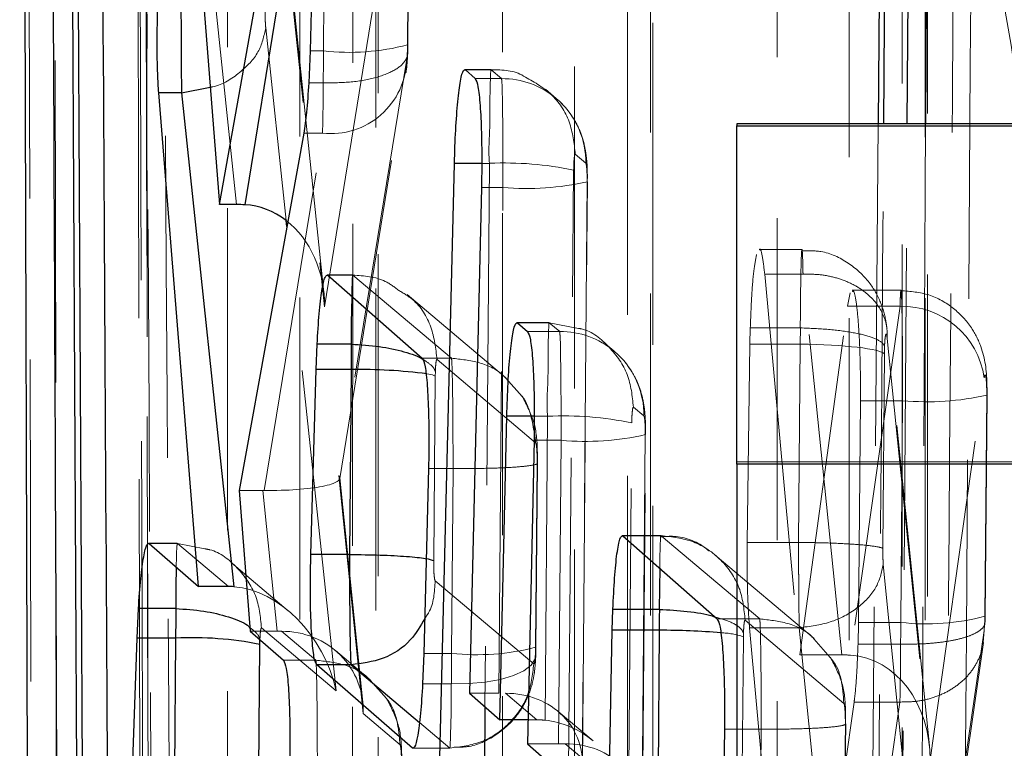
# Model space of a CAD drawing. Header units: millimetres. Extents: x 32 to 376, y 21 to 272.
# Tile 17 of 29: x 330.94 to 334.82, y 226.29 to 229.17. Entities that reach past the tile are written whole.
import ezdxf

# ---------------------------------------------------------------- set-up
doc = ezdxf.new("R2010")
doc.units = ezdxf.units.MM
doc.linetypes.add('HIDDEN', pattern=[1.905, 1.27, -0.635])

msp = doc.modelspace()

# ---------------------------------------------------------------- linework, layer by layer
at = {"color": 7, "linetype": 'Continuous', "lineweight": 25}
for p, q in [((330.9352, 235.7371), (330.978, 221.928)), ((331.1171, 234.6145), (331.1758, 222.9533)), ((331.2002, 222.9533), (331.14, 234.6145)), ((331.5717, 230.3593), (331.7239, 228.4374)), ((331.7239, 228.4374), (332.0633, 230.3461)), ((334.4367, 228.7552), (334.4472, 230.3188)), ((332.1068, 229.9615), (332.081, 229.0432)), ((334.3305, 229.7525), (334.3222, 228.7552)), ((332.081, 229.0432), (332.0756, 228.9175)), ((332.6934, 228.9689), (332.7326, 228.934)), ((331.6413, 226.9311), (331.4838, 228.8786)), ((331.5738, 228.8786), (331.4838, 228.8786)), ((331.5738, 228.8786), (331.7807, 226.9303)), ((331.5739, 228.8786), (331.5738, 228.8786)), ((336.4317, 228.7552), (333.765, 228.7552)), ((333.765, 228.7552), (333.765, 228.7473)), ((332.0559, 228.7189), (331.8005, 227.3098)), ((333.765, 228.7473), (336.4317, 228.7473)), ((333.765, 227.4134), (333.765, 228.7473)), ((332.5798, 225.7356), (332.6503, 228.6)), ((332.757, 228.5052), (332.7099, 226.5097)), ((331.7906, 228.4374), (331.7239, 228.4374)), ((332.1505, 228.1593), (332.5237, 227.8311)), ((332.8997, 227.9716), (332.9391, 227.9366)), ((332.1047, 227.7865), (332.1087, 227.8867)), ((332.243, 227.8867), (332.1087, 227.8867)), ((332.243, 227.8867), (332.243, 227.8867)), ((332.084, 227.0575), (332.1047, 227.7865)), ((332.2426, 227.7865), (332.1047, 227.7865)), ((332.2426, 227.7865), (332.2365, 227.0575)), ((332.8297, 226.4052), (332.857, 227.6026)), ((332.9643, 227.5078), (332.9381, 226.3106)), ((332.5481, 227.3963), (332.5297, 226.6674)), ((336.4317, 227.4134), (333.765, 227.4134)), ((333.765, 227.4134), (333.765, 224.88)), ((331.8005, 227.3098), (331.8446, 226.7544)), ((333.3151, 227.1313), (333.6872, 226.8031)), ((331.4463, 227.1006), (331.6413, 226.9311)), ((332.2365, 227.0575), (332.084, 227.0575)), ((331.7585, 226.9311), (331.6413, 226.9311)), ((331.3982, 226.7278), (331.4036, 226.8441)), ((331.5509, 226.8441), (331.4036, 226.8441)), ((331.5509, 226.8441), (331.5509, 226.8441)), ((333.2732, 226.7585), (333.2755, 226.8408)), ((333.4587, 226.8408), (333.2755, 226.8408)), ((333.4587, 226.8408), (333.4587, 226.8408)), ((331.8446, 226.7544), (331.9761, 226.6401)), ((333.2591, 226.0295), (333.2732, 226.7585)), ((333.4585, 226.7585), (333.2732, 226.7585)), ((333.4585, 226.7585), (333.4523, 226.0295)), ((331.3722, 225.9504), (331.3982, 226.7278)), ((331.5505, 226.7278), (331.3982, 226.7278)), ((331.5505, 226.7278), (331.5439, 225.9504)), ((331.8759, 225.926), (331.8825, 226.7026)), ((331.8825, 226.7026), (331.8829, 226.7223)), ((332.5297, 226.6674), (332.525, 226.5474)), ((332.4846, 226.2939), (332.1072, 226.6222)), ((332.2423, 226.6222), (332.1072, 226.6222)), ((332.2424, 226.6222), (332.2423, 226.6222)), ((332.7099, 226.5097), (332.8297, 226.4052)), ((332.9401, 226.4052), (332.8297, 226.4052)), ((333.7156, 226.3685), (333.7047, 225.6396)), ((332.9381, 226.3106), (333.1531, 226.1229))]:
    msp.add_line(p, q, dxfattribs=at)
at = {"color": 7, "linetype": 'HIDDEN', "lineweight": 18}
for p, q in [((331.7906, 228.4374), (331.5894, 230.3593)), ((332.1354, 228.0894), (331.9209, 230.1382)), ((331.9215, 230.1029), (332.138, 228.034)), ((332.138, 228.034), (332.4636, 230.0538)), ((332.1334, 229.0432), (332.1412, 229.9614)), ((332.4732, 229.9838), (332.4655, 229.0671)), ((332.4668, 229.0649), (332.4745, 229.9819)), ((331.9866, 228.3745), (331.9059, 229.1342)), ((332.4655, 229.0671), (332.465, 229.0462)), ((332.1334, 229.0432), (332.081, 229.0432)), ((332.465, 229.0462), (332.462, 229.0104)), ((332.462, 229.0104), (332.1939, 227.3683)), ((332.1978, 227.3575), (332.459, 228.9572)), ((332.7947, 228.9701), (332.6908, 228.9701)), ((332.7951, 228.9689), (332.6934, 228.9689)), ((332.8364, 228.934), (332.7951, 228.969)), ((332.7951, 228.969), (332.7951, 228.9689)), ((332.1329, 228.9175), (332.0756, 228.9175)), ((332.1329, 228.9175), (332.133, 228.9175)), ((332.8364, 228.934), (332.7326, 228.934)), ((333.0517, 228.8562), (333.0094, 228.8919)), ((333.0517, 228.8562), (333.0644, 228.8448)), ((334.3222, 228.7552), (334.2772, 223.3643)), ((334.3993, 223.1862), (334.4367, 228.7552)), ((331.8999, 227.3097), (332.13, 228.7189)), ((332.13, 228.7189), (332.0559, 228.7189)), ((332.7887, 228.6), (332.7581, 228.6)), ((332.7887, 228.6), (332.7706, 226.4567)), ((333.1271, 228.636), (333.1685, 228.601)), ((333.1004, 226.169), (333.1207, 228.5735)), ((333.1738, 228.5296), (333.1542, 226.2016)), ((333.1557, 226.2289), (333.1751, 228.5273)), ((333.1751, 228.5273), (333.1738, 228.5296)), ((332.8418, 228.5052), (332.757, 228.5052)), ((332.825, 226.5097), (332.8418, 228.5052)), ((332.1836, 226.5196), (331.9891, 228.3506)), ((334.0214, 228.2604), (333.8529, 228.2604)), ((332.249, 228.1605), (332.1478, 228.1605)), ((332.2495, 228.1593), (332.1505, 228.1593)), ((332.2496, 228.1593), (332.2495, 228.1593)), ((332.6388, 227.8311), (332.2496, 228.1593)), ((333.8744, 228.1629), (334.0131, 226.6613)), ((334.0256, 228.1629), (333.8744, 228.1629)), ((334.0256, 228.1629), (334.0256, 228.163)), ((334.1784, 226.6613), (334.0256, 228.1629)), ((334.412, 228.0995), (334.2195, 228.0995)), ((332.8537, 227.7536), (332.4635, 228.0826)), ((334.2012, 228.0362), (334.2118, 228.089)), ((334.0131, 226.6613), (334.2012, 228.0362)), ((334.4085, 228.0362), (334.2012, 228.0362)), ((334.4085, 228.0362), (334.2134, 226.6603)), ((333.024, 227.9727), (332.8971, 227.9727)), ((333.0245, 227.9716), (332.8997, 227.9716)), ((333.0245, 227.9716), (333.1401, 227.9492)), ((333.0658, 227.9366), (333.0245, 227.9716)), ((333.0245, 227.9716), (333.0245, 227.9716)), ((333.8162, 227.8871), (333.8175, 227.9509)), ((334.0149, 227.9509), (333.8175, 227.9509)), ((334.0155, 227.9509), (334.0145, 227.8871)), ((334.0149, 227.9509), (334.0155, 227.9509)), ((334.5242, 226.303), (334.3572, 227.9436)), ((333.0658, 227.9366), (332.9391, 227.9366)), ((334.3576, 227.9092), (334.5268, 226.247)), ((333.281, 227.8588), (333.2388, 227.8945)), ((333.8054, 227.105), (333.8162, 227.8871)), ((334.0145, 227.8871), (333.8162, 227.8871)), ((334.0148, 227.8871), (334.0082, 227.105)), ((334.0148, 227.8871), (334.0145, 227.8871)), ((334.3467, 227.8483), (334.3472, 227.878)), ((332.6388, 227.8311), (332.5237, 227.8311)), ((332.5816, 227.8264), (332.9708, 227.4981)), ((332.6388, 227.8311), (332.6388, 227.8311)), ((333.281, 227.8588), (333.2946, 227.8466)), ((334.3403, 227.0812), (334.3467, 227.8483)), ((332.5685, 227.0331), (332.5747, 227.7606)), ((332.5747, 227.7606), (332.575, 227.7785)), ((332.8526, 227.7526), (332.917, 227.6806)), ((334.5268, 226.247), (334.7405, 227.7542)), ((334.7504, 227.6883), (334.743, 226.8137)), ((334.7443, 226.8115), (334.7517, 227.686)), ((334.7504, 227.6883), (334.7517, 227.686)), ((333.3565, 227.6386), (333.3978, 227.6037)), ((334.2521, 227.6638), (334.2441, 226.7891)), ((334.4183, 227.6638), (334.2521, 227.6638)), ((334.4109, 226.7891), (334.4183, 227.6638)), ((333.018, 227.6026), (332.9653, 227.6026)), ((333.018, 227.6026), (333.0079, 226.4036)), ((333.3371, 226.0473), (333.35, 227.5761)), ((333.4032, 227.5322), (333.3903, 226.0025)), ((333.3918, 226.0298), (333.4045, 227.53)), ((333.4045, 227.53), (333.4032, 227.5322)), ((333.0711, 227.5078), (332.9643, 227.5078)), ((333.061, 226.3106), (333.0711, 227.5078)), ((332.6447, 227.3963), (332.5481, 227.3963)), ((332.6386, 226.6674), (332.6447, 227.3963)), ((332.9767, 227.4191), (332.9706, 226.6913)), ((332.9719, 226.6891), (332.978, 227.4171)), ((332.9767, 227.4191), (332.9779, 227.4171)), ((333.765, 227.4224), (336.4317, 227.4224)), ((332.1939, 227.3683), (332.2904, 226.4295)), ((332.289, 226.4737), (332.1979, 227.3602)), ((331.8941, 227.3098), (331.8005, 227.3098)), ((331.9511, 226.7544), (331.8941, 227.3098)), ((333.4649, 227.1326), (333.3125, 227.1326)), ((333.4653, 227.1313), (333.3151, 227.1313)), ((333.4654, 227.1313), (333.4653, 227.1313)), ((333.8547, 226.8032), (333.4654, 227.1313)), ((331.5569, 227.1018), (331.4435, 227.1018)), ((331.5573, 227.1006), (331.4463, 227.1006)), ((331.5574, 227.1006), (331.5573, 227.1006)), ((331.5574, 227.1006), (331.666, 227.0796)), ((331.7585, 226.9311), (331.5574, 227.1006)), ((334.0082, 227.105), (333.8054, 227.105)), ((334.0082, 227.105), (334.0082, 227.105)), ((334.0695, 226.7256), (333.6793, 227.0546)), ((331.995, 226.8352), (331.7713, 227.0239)), ((334.4641, 225.8048), (334.3424, 227.0182)), ((332.9636, 226.6257), (332.5744, 226.954)), ((334.743, 226.8137), (334.7427, 226.7989)), ((333.8547, 226.8031), (333.6872, 226.8031)), ((333.7974, 226.7984), (334.1867, 226.4702)), ((333.8547, 226.8031), (333.8547, 226.8032)), ((334.2441, 226.7891), (334.2426, 226.7042)), ((334.4109, 226.7891), (334.2441, 226.7891)), ((334.7427, 226.7989), (334.7398, 226.7577)), ((331.9511, 226.7544), (331.8446, 226.7544)), ((331.8894, 226.7677), (332.1836, 226.5196)), ((332.1036, 226.6401), (331.9679, 226.7545)), ((333.7905, 226.7327), (333.7907, 226.7472)), ((333.8987, 225.8471), (333.8147, 226.7685)), ((334.0103, 226.7685), (333.8147, 226.7685)), ((334.0105, 226.7685), (334.0103, 226.7685)), ((334.0103, 226.7685), (334.1027, 225.8471)), ((334.7398, 226.7577), (334.5843, 225.6833)), ((334.7367, 226.7107), (334.7398, 226.7577)), ((333.7843, 226.0051), (333.7905, 226.7327)), ((334.0683, 226.7246), (334.1327, 226.6511)), ((334.4107, 226.7042), (334.2426, 226.7042)), ((334.588, 225.6761), (334.7377, 226.7106)), ((332.3185, 226.5625), (332.1806, 226.6788)), ((332.6386, 226.6674), (332.5297, 226.6674)), ((332.9706, 226.6913), (332.9702, 226.6716)), ((334.1784, 226.6613), (334.0131, 226.6613)), ((332.1035, 226.6401), (331.9761, 226.6401)), ((332.1035, 226.6401), (332.1036, 226.6401)), ((332.3819, 226.4893), (332.3173, 226.5615)), ((332.6381, 226.5474), (332.525, 226.5474)), ((332.825, 226.5097), (332.7099, 226.5097)), ((332.9756, 226.4052), (332.8516, 226.5098)), ((334.2271, 226.4754), (334.1097, 225.6407)), ((334.4078, 226.4754), (334.2271, 226.4754)), ((334.287, 225.6407), (334.4078, 226.4754)), ((334.4078, 226.4754), (334.4078, 226.4754)), ((332.2904, 226.4295), (332.4356, 226.3071)), ((333.1975, 226.3217), (333.0596, 226.438)), ((332.512, 226.3947), (332.6316, 226.2939)), ((332.9756, 226.4052), (332.9401, 226.4052)), ((334.1926, 226.3912), (334.1864, 225.6637)), ((334.1877, 225.6615), (334.1939, 226.3892)), ((334.1926, 226.3912), (334.1937, 226.3892)), ((333.8605, 226.3685), (333.7156, 226.3685)), ((333.8544, 225.6396), (333.8606, 226.3685)), ((333.8606, 226.3685), (333.8605, 226.3685)), ((333.061, 226.3106), (332.9381, 226.3106)), ((333.3103, 226.1229), (333.0877, 226.3107)), ((332.6316, 226.2939), (332.4846, 226.2939)), ((332.6316, 226.2939), (332.6316, 226.2939))]:
    msp.add_line(p, q, dxfattribs=at)
at = {"color": 8, "linetype": 'Continuous', "lineweight": 25}
for p, q in [((334.5176, 230.3403), (334.5088, 228.7552)), ((332.1066, 230.1908), (331.8239, 228.4365)), ((331.5739, 228.8786), (331.6873, 228.9)), ((332.7581, 228.6), (332.6503, 228.6)), ((331.9891, 228.3506), (331.9866, 228.3745)), ((332.9653, 227.6026), (332.857, 227.6026)), ((332.2423, 226.6222), (332.512, 226.3947)), ((332.7706, 226.4567), (332.7645, 225.7356))]:
    msp.add_line(p, q, dxfattribs=at)
at = {"color": 7, "linetype": 'HIDDEN', "lineweight": 18, "flags": 128}
for points in [[(330.9582, 235.4462), (330.9605, 234.4393), (330.97, 230.384), (330.9896, 222.4489)], [(331.4182, 222.2742), (331.416, 223.2881), (331.4071, 227.3438), (331.3907, 235.2725)], [(331.4242, 235.2213), (331.4259, 234.2073), (331.4331, 230.1516), (331.4479, 222.2138)], [(331.0861, 222.0202), (331.0845, 223.0183), (331.0783, 227.0737), (331.0669, 235.0267)], [(331.7561, 234.1385), (331.756, 233.1248), (331.7557, 229.0698), (331.7552, 221.5304)], [(332.2484, 221.3758), (332.2485, 222.3896), (332.2488, 226.4446), (332.2493, 233.9839)], [(332.3406, 233.8217), (332.3406, 232.8079), (332.3403, 228.7529), (332.3398, 221.2921)], [(332.3491, 221.2571), (332.3496, 230.0278), (332.3499, 233.7867)], [(332.0395, 221.0854), (332.0396, 222.0991), (332.0398, 226.1541), (332.0402, 233.6149)], [(332.8396, 232.214), (332.8396, 231.2002), (332.8396, 227.1452), (332.8395, 220.5374)], [(333.3328, 220.3829), (333.3328, 221.3966), (333.3328, 225.4516), (333.3327, 232.0594)], [(333.4241, 231.8972), (333.4241, 230.8834), (333.4241, 226.8284), (333.4242, 220.2992)], [(333.4335, 220.2641), (333.4334, 228.3828), (333.4333, 231.8622)], [(333.1239, 220.0924), (333.1239, 221.1061), (333.1238, 225.1611), (333.1237, 231.6904)], [(333.9229, 230.2894), (333.923, 229.2757), (333.9234, 225.2207), (333.924, 219.5444)], [(334.4172, 219.3899), (334.4171, 220.4036), (334.4167, 224.4586), (334.416, 230.1349)], [(334.5074, 229.9727), (334.5075, 228.9589), (334.508, 224.904), (334.5087, 219.3062)], [(334.5179, 219.2712), (334.517, 226.7377), (334.5166, 229.9377)], [(334.2084, 219.0994), (334.2083, 220.1131), (334.2077, 224.1681), (334.2069, 229.7659)], [(332.5417, 227.7698), (332.5636, 227.7653), (332.5747, 227.7606)], [(332.9702, 226.6716), (332.9687, 226.646), (332.9531, 226.6214), (332.9242, 226.599), (332.8831, 226.5797), (332.8316, 226.5644), (332.7719, 226.5536), (332.7065, 226.5479), (332.6381, 226.5474)], [(332.6321, 226.2952), (332.6331, 226.2982), (332.6352, 226.3444), (332.6369, 226.4312), (332.6381, 226.5474), (332.6381, 226.5474), (332.6381, 226.5474)]]:
    msp.add_lwpolyline(points, dxfattribs=at)
at = {"color": 8, "linetype": 'Continuous', "lineweight": 25, "flags": 128}
for points in [[(334.3439, 228.7552), (334.3516, 229.7525), (334.3516, 229.7532), (334.3516, 229.7532)], [(332.2452, 228.076), (332.2451, 228.0718), (332.2436, 227.9714), (332.243, 227.8868), (332.243, 227.8867), (332.243, 227.8867)], [(331.5529, 227.0079), (331.5516, 226.9291), (331.5509, 226.8442), (331.5509, 226.8441), (331.5509, 226.8441)], [(333.4603, 227.0033), (333.4593, 226.9246), (333.4587, 226.8408), (333.4587, 226.8408), (333.4587, 226.8408)]]:
    msp.add_lwpolyline(points, dxfattribs=at)
at = {"color": 7, "linetype": 'HIDDEN', "lineweight": 18}
for centre, radius, start, end in [((332.2338, 229.9696), 0.9318, 263.8145, 284.3933), ((332.1632, 229.016), 0.2989, 263.6278, 358.9221), ((332.8388, 228.6042), 0.3298, 49.8071, 90.4169), ((332.8382, 228.6041), 0.3303, 359.4595, 46.7727), ((332.8503, 227.2792), 1.3223, 78.2009, 92.6716), ((332.9384, 229.57), 1.0692, 264.8125, 282.7886), ((334.4153, 227.7077), 0.3286, 8.1402, 91.1818), ((333.0682, 227.6069), 0.3298, 49.8068, 90.417), ((333.0675, 227.6068), 0.3303, 359.4619, 46.5658), ((334.515, 228.7259), 1.0664, 264.799, 282.821), ((333.0796, 226.2822), 1.3218, 78.1967, 92.6724), ((333.1678, 228.5723), 1.0689, 264.8103, 282.7909), ((334.5113, 227.6879), 0.9043, 263.6305, 284.8448), ((333.6942, 226.4477), 0.3008, 71.3314, 88.554), ((332.739, 227.5906), 0.9287, 263.7937, 284.4431)]:
    msp.add_arc(centre, radius, start, end, dxfattribs=at)
at = {"color": 8, "linetype": 'Continuous', "lineweight": 25}
for centre, radius, start, end in [((332.2761, 225.695), 2.0917, 82.7047, 90.9173), ((333.4531, 223.6686), 3.0899, 85.3832, 89.9002)]:
    msp.add_arc(centre, radius, start, end, dxfattribs=at)
at = {"color": 7, "linetype": 'Continuous', "lineweight": 25}
msp.add_arc((331.6121, 225.336), 1.3932, 78.8063, 92.5334, dxfattribs=at)
at = {"color": 7, "linetype": 'HIDDEN', "lineweight": 18}
for centre, major_axis, ratio, start_param, end_param in [((332.1276, 229.0724), (0.0001, 0.3987), 0.01457, 4.313346, 4.639175), ((332.127, 229.0746), (0.0001, 0.406), 0.015912, 3.644785, 4.315132), ((331.806, 228.0346), (0.0112, 0.4022), 0.825209, 4.733843, 5.741839), ((334.0147, 227.8489), (0.3333, -0.004), 0.114746, 0.089341, 1.571842), ((331.8619, 227.3689), (0.336, -0.01), 0.173636, 4.830958, 6.442943), ((331.8857, 227.1378), (0.3342, 0.0059), 0.514196, 1.518966, 1.536527), ((331.8515, 226.5202), (-0.2036, 0.3835), 0.72327, 4.344364, 5.857475), ((334.4046, 226.8197), (0.0001, 0.4052), 0.015765, 4.423158, 4.636767), ((331.9207, 226.7966), (0.3355, -0.0039), 0.125356, 4.804678, 4.855074), ((331.9584, 226.4301), (0.2964, 0.1567), 0.958151, 5.777216, 7.356365), ((334.4044, 226.821), (0.0001, 0.4073), 0.016151, 3.699096, 4.4214), ((332.6328, 226.6967), (0.0001, 0.3991), 0.01465, 4.329039, 4.638913), ((334.1717, 226.4745), (0.3341, 0.0055), 0.558849, 1.43643, 1.5415), ((334.1948, 226.2475), (0.0081, 0.4132), 0.803419, 4.72679, 6.251565), ((332.8222, 226.2022), (0.3091, 0.1421), 0.882567, 5.80109, 7.380239), ((332.9756, 226.0728), (0.3346, 0.0004), 0.993309, 1.472833, 1.569483), ((333.0051, 226.0479), (-0.1518, 0.3301), 0.89809, 5.194484, 5.801721), ((333.061, 226.3355), (0.3333, 0), 0.074656, 4.712391, 4.792335), ((333.0582, 226.0031), (0.3091, 0.1421), 0.882567, 5.80109, 7.380239)]:
    msp.add_ellipse(centre, major_axis=major_axis, ratio=ratio, start_param=start_param, end_param=end_param, dxfattribs=at)
at = {"color": 7, "linetype": 'Continuous', "lineweight": 25}
for centre, major_axis, ratio, start_param, end_param in [((331.782, 228.2635), (0.3342, 0.0061), 0.520007, 1.435835, 1.535607), ((331.806, 228.0346), (0.0112, 0.4022), 0.825209, 5.741839, 6.263017), ((332.2493, 227.7554), (0.0001, 0.4087), 0.016402, 1.243804, 1.49481), ((331.8003, 226.5634), (-0.1751, 0.3355), 0.859117, 5.795739, 5.861776), ((331.5566, 226.6981), (0.0001, 0.4023), 0.015236, 1.199393, 1.497108), ((333.4651, 226.7277), (0.0001, 0.4078), 0.016241, 1.289822, 1.495206)]:
    msp.add_ellipse(centre, major_axis=major_axis, ratio=ratio, start_param=start_param, end_param=end_param, dxfattribs=at)
for points, knots in [([(331.0995, 222.249), (331.0878, 224.872), (331.0675, 229.3966), (331.049, 233.9226), (331.0412, 235.8248)], [0, 0, 0, 0, 0.579719, 1, 1, 1, 1]), ([(331.2957, 223.8668), (331.2951, 223.9604), (331.2906, 224.7299), (331.2706, 228.1248), (331.2522, 231.4261), (331.2376, 234.0516)], [0, 0, 0, 0, 0.027574, 0.226655, 1, 1, 1, 1]), ([(331.4838, 228.8786), (331.4822, 228.9022), (331.4787, 228.958), (331.4766, 229.0775), (331.4787, 229.1731), (331.4798, 229.2224)], [0, 0, 0, 0, 0.263235, 0.61977, 1, 1, 1, 1]), ([(331.5716, 229.2224), (331.5716, 229.2224), (331.5716, 229.1819), (331.5716, 229.1227), (331.572, 229.0347), (331.5727, 228.9553), (331.5733, 228.903), (331.5739, 228.8786), (331.5739, 228.8786)], [0, 0, 0, 0, 0.000207, 0.316227, 0.449927, 0.712544, 0.999795, 1, 1, 1, 1]), ([(332.6503, 228.6), (332.6517, 228.6447), (332.6547, 228.734), (332.6634, 228.8485), (332.6741, 228.9311), (332.6846, 228.97), (332.6909, 228.9693), (332.6934, 228.9689)], [0, 0, 0, 0, 0.215135, 0.430257, 0.645841, 0.861599, 1, 1, 1, 1]), ([(332.0756, 228.9175), (332.0729, 228.8766), (332.0674, 228.7952), (332.0597, 228.7442), (332.0559, 228.7189)], [0, 0, 0, 0, 0.503566, 1, 1, 1, 1]), ([(332.7326, 228.934), (332.7363, 228.9262), (332.7436, 228.9107), (332.7521, 228.8328), (332.7573, 228.7246), (332.7588, 228.609), (332.7575, 228.5346), (332.757, 228.5052)], [0, 0, 0, 0, 0.215103, 0.430227, 0.644899, 0.859403, 1, 1, 1, 1]), ([(332.1087, 227.8867), (332.1112, 227.9285), (332.1164, 228.0122), (332.1275, 228.1037), (332.1394, 228.1579), (332.1469, 228.1589), (332.1505, 228.1593)], [0, 0, 0, 0, 0.256795, 0.513565, 0.770662, 1, 1, 1, 1]), ([(332.857, 227.6026), (332.8584, 227.6473), (332.8612, 227.7366), (332.8697, 227.8511), (332.8804, 227.9337), (332.8909, 227.9727), (332.8972, 227.9719), (332.8997, 227.9716)], [0, 0, 0, 0, 0.215125, 0.430231, 0.64579, 0.861511, 1, 1, 1, 1]), ([(332.9391, 227.9366), (332.9428, 227.9289), (332.9502, 227.9133), (332.9589, 227.8354), (332.9643, 227.7272), (332.9659, 227.6116), (332.9648, 227.5372), (332.9643, 227.5078)], [0, 0, 0, 0, 0.215121, 0.430255, 0.644953, 0.859499, 1, 1, 1, 1]), ([(332.5237, 227.8311), (332.5275, 227.8232), (332.535, 227.8073), (332.5436, 227.728), (332.5488, 227.6179), (332.5501, 227.5008), (332.5487, 227.4257), (332.5481, 227.3963)], [0, 0, 0, 0, 0.2156927, 0.4314056, 0.6466205, 0.861639, 1, 1, 1, 1]), ([(333.2755, 226.8408), (333.2775, 226.8834), (333.2815, 226.9687), (333.2914, 227.065), (333.303, 227.128), (333.3111, 227.1302), (333.3151, 227.1313)], [0, 0, 0, 0, 0.247873, 0.495731, 0.743833, 1, 1, 1, 1]), ([(331.4036, 226.8441), (331.4065, 226.8851), (331.4124, 226.9671), (331.4243, 227.0541), (331.4361, 227.1007), (331.4432, 227.1007), (331.4463, 227.1006)], [0, 0, 0, 0, 0.265585, 0.531155, 0.797027, 1, 1, 1, 1]), ([(332.1072, 226.6222), (332.1034, 226.6302), (332.0958, 226.6461), (332.0874, 226.7254), (332.0825, 226.8355), (332.0816, 226.9527), (332.0833, 227.0279), (332.084, 227.0575)], [0, 0, 0, 0, 0.215533, 0.431081, 0.646054, 0.860773, 1, 1, 1, 1]), ([(332.2365, 227.0575), (332.2365, 227.0575), (332.2365, 227.0475), (332.2364, 226.9922), (332.2367, 226.892), (332.2377, 226.7707), (332.2393, 226.6804), (332.2409, 226.6338), (332.242, 226.6253), (332.2424, 226.6222)], [0, 0, 0, 0, 0.000095, 0.047791, 0.259526, 0.472386, 0.688245, 0.887372, 1, 1, 1, 1]), ([(332.2365, 227.0575), (332.2777, 227.0569), (332.3601, 227.0558), (332.4662, 227.05), (332.5443, 227.0421), (332.5604, 227.0361), (332.5685, 227.0331)], [0, 0, 0, 0, 0.2499988, 0.4999993, 0.7499938, 1, 1, 1, 1]), ([(333.6872, 226.8031), (333.691, 226.7952), (333.6986, 226.7794), (333.7079, 226.7001), (333.7141, 226.59), (333.7166, 226.4729), (333.7159, 226.3978), (333.7156, 226.3685)], [0, 0, 0, 0, 0.215664, 0.431343, 0.646736, 0.86202, 1, 1, 1, 1]), ([(331.9761, 226.6401), (331.9799, 226.6321), (331.9875, 226.6162), (331.9959, 226.5369), (332.0008, 226.4268), (332.0016, 226.3097), (331.9999, 226.2346), (331.9992, 226.2052)], [0, 0, 0, 0, 0.215725, 0.431484, 0.646644, 0.861559, 1, 1, 1, 1]), ([(332.525, 226.5474), (332.5224, 226.5065), (332.5171, 226.4247), (332.5058, 226.3385), (332.4945, 226.2936), (332.4875, 226.2938), (332.4846, 226.2939)], [0, 0, 0, 0, 0.267962, 0.535896, 0.804088, 1, 1, 1, 1])]:
    msp.add_open_spline(points, degree=3, knots=knots, dxfattribs=at)
at = {"color": 7, "linetype": 'HIDDEN', "lineweight": 18}
for points, knots in [([(331.4494, 222.2003), (331.4465, 223.7056), (331.438, 228.0409), (331.4313, 232.3762), (331.4268, 235.2062)], [0, 0, 0, 0, 0.347219, 1, 1, 1, 1]), ([(331.3929, 235.1248), (331.4004, 232.6218), (331.4145, 227.9467), (331.4293, 223.2703), (331.4362, 221.0975)], [0, 0, 0, 0, 0.535379, 1, 1, 1, 1]), ([(331.5395, 223.6284), (331.5385, 223.789), (331.5337, 224.6254), (331.5133, 228.2036), (331.4948, 231.6212), (331.48, 234.363)], [0, 0, 0, 0, 0.044865, 0.233758, 1, 1, 1, 1]), ([(331.4125, 234.1329), (331.4157, 233.4778), (331.4324, 230.1191), (331.4504, 226.6463), (331.4655, 223.8285), (331.4661, 223.7144)], [0, 0, 0, 0, 0.188628, 0.967123, 1, 1, 1, 1]), ([(335.0157, 226.9178), (335.0108, 227.1932), (335.0009, 227.7443), (334.9212, 228.6023), (334.8031, 229.3607), (334.6535, 229.9813), (334.5445, 230.2046), (334.4888, 230.3187)], [0, 0, 0, 0, 0.197326, 0.394832, 0.589881, 0.790497, 1, 1, 1, 1]), ([(334.6226, 220.4462), (334.624, 220.6261), (334.6314, 221.526), (334.6573, 224.8231), (334.6783, 227.9403), (334.6945, 230.3375)], [0, 0, 0, 0, 0.054586, 0.272933, 1, 1, 1, 1]), ([(334.6232, 229.9918), (334.612, 228.4849), (334.5894, 225.4655), (334.5629, 222.446), (334.5496, 220.9335)], [0, 0, 0, 0, 0.4990478, 1, 1, 1, 1]), ([(331.9059, 229.1342), (331.9055, 229.139), (331.9047, 229.1484), (331.904, 229.1634), (331.9036, 229.1801), (331.9036, 229.1911), (331.9036, 229.1988)], [0, 0, 0, 0, 0.279623, 0.546825, 0.684169, 1, 1, 1, 1]), ([(331.6873, 228.9), (331.6904, 228.9006), (331.7347, 228.9085), (331.8063, 228.9562), (331.885, 229.0365), (331.8989, 229.1017), (331.9059, 229.1342)], [0, 0, 0, 0, 0.025008, 0.350005, 0.675005, 1, 1, 1, 1]), ([(332.465, 229.0462), (332.4656, 229.0408), (332.4671, 229.0278), (332.4572, 229.0007), (332.4209, 228.9673), (332.345, 228.937), (332.2453, 228.9181), (332.1704, 228.9177), (332.133, 228.9175)], [0, 0, 0, 0, 0.0753477, 0.1835966, 0.387693, 0.5917951, 0.7958949, 1, 1, 1, 1]), ([(332.4589, 228.9566), (332.46, 228.9643), (332.4638, 228.9898), (332.4651, 229.0161), (332.466, 229.0343)], [0, 0, 0, 0, 0.303574, 1, 1, 1, 1]), ([(332.466, 229.0334), (332.4661, 229.036), (332.4665, 229.0464), (332.4666, 229.0571), (332.4668, 229.0651)], [0, 0, 0, 0, 0.253908, 1, 1, 1, 1]), ([(332.7951, 228.969), (332.7947, 228.9693), (332.7936, 228.9703), (332.7921, 228.9323), (332.7897, 228.8488), (332.7914, 228.734), (332.7838, 228.6443), (332.7887, 228.6), (332.7887, 228.6)], [0, 0, 0, 0, 0.131096, 0.350838, 0.569144, 0.784681, 0.999871, 1, 1, 1, 1]), ([(332.923, 228.9441), (332.9229, 228.9442), (332.8866, 228.968), (332.8408, 228.9685), (332.7951, 228.969)], [0, 0, 0, 0, 0.001494, 1, 1, 1, 1]), ([(332.8418, 228.5052), (332.8418, 228.5052), (332.8418, 228.55), (332.8417, 228.6417), (332.8409, 228.7674), (332.8394, 228.8665), (332.8382, 228.9195), (332.8364, 228.9315), (332.8364, 228.934), (332.8364, 228.934)], [0, 0, 0, 0, 0.000127, 0.214664, 0.433224, 0.65224, 0.869099, 0.999872, 1, 1, 1, 1]), ([(333.1271, 228.636), (333.1224, 228.6795), (333.1129, 228.7667), (333.0374, 228.8805), (332.9611, 228.9229), (332.923, 228.9441)], [0, 0, 0, 0, 0.333504, 0.667001, 1, 1, 1, 1]), ([(333.1746, 228.5296), (333.1747, 228.5447), (333.1749, 228.5817), (333.1708, 228.6361), (333.1575, 228.7009), (333.1318, 228.7601), (333.1015, 228.8056), (333.0781, 228.8322), (333.0657, 228.8435), (333.0645, 228.8446)], [0, 0, 0, 0, 0.126443, 0.310004, 0.520893, 0.700231, 0.856773, 0.98606, 1, 1, 1, 1]), ([(334.3004, 223.3304), (334.3067, 224.0506), (334.3223, 225.8589), (334.3358, 227.6671), (334.3439, 228.7552)], [0, 0, 0, 0, 0.398287, 1, 1, 1, 1]), ([(334.5088, 228.7552), (334.5016, 227.3789), (334.4916, 225.4853), (334.4794, 223.5915), (334.4761, 223.0741)], [0, 0, 0, 0, 0.726801, 1, 1, 1, 1]), ([(333.1207, 228.5735), (333.1208, 228.5811), (333.1211, 228.5963), (333.1223, 228.6159), (333.124, 228.6299), (333.1257, 228.6362), (333.1267, 228.636), (333.1271, 228.636)], [0, 0, 0, 0, 0.218852, 0.437683, 0.65659, 0.872687, 1, 1, 1, 1]), ([(333.1685, 228.601), (333.1689, 228.6004), (333.1699, 228.5988), (333.1715, 228.5898), (333.1729, 228.5733), (333.1738, 228.5522), (333.1738, 228.537), (333.1738, 228.5296)], [0, 0, 0, 0, 0.129834, 0.345397, 0.565151, 0.788335, 1, 1, 1, 1]), ([(333.8529, 228.2588), (333.8532, 228.2593), (333.8574, 228.2669), (333.8654, 228.2397), (333.8714, 228.1885), (333.8744, 228.1629)], [0, 0, 0, 0, 0.037296, 0.516356, 1, 1, 1, 1]), ([(334.0256, 228.163), (334.0255, 228.1674), (334.0249, 228.2008), (334.0234, 228.2498), (334.0211, 228.2688), (334.0189, 228.2362), (334.0169, 228.1621), (334.0157, 228.0618), (334.0149, 227.9856), (334.0149, 227.9509), (334.0149, 227.9509)], [0, 0, 0, 0, 0.02497, 0.190485, 0.374643, 0.541517, 0.705745, 0.86977, 0.999904, 1, 1, 1, 1]), ([(334.3569, 227.9459), (334.3557, 227.9557), (334.3519, 227.9888), (334.3334, 228.0562), (334.286, 228.139), (334.2061, 228.2117), (334.1108, 228.2566), (334.0466, 228.2557), (334.0214, 228.2553)], [0, 0, 0, 0, 0.066747, 0.22567, 0.40214, 0.625218, 0.852731, 1, 1, 1, 1]), ([(333.8175, 227.9509), (333.8191, 227.9943), (333.8224, 228.0811), (333.8313, 228.1853), (333.8386, 228.2223), (333.8423, 228.2408)], [0, 0, 0, 0, 0.333264, 0.666514, 1, 1, 1, 1]), ([(332.249, 228.1579), (332.2487, 228.1578), (332.248, 228.1576), (332.2467, 228.1348), (332.2458, 228.0994), (332.2452, 228.076)], [0, 0, 0, 0, 0.262219, 0.513499, 1, 1, 1, 1]), ([(332.2495, 228.1593), (332.2495, 228.1593), (332.2493, 228.1603), (332.2492, 228.1591), (332.249, 228.1579)], [0, 0, 0, 0, 0.002569, 1, 1, 1, 1]), ([(332.2496, 228.1593), (332.2943, 228.1564), (332.3612, 228.152), (332.4133, 228.1122), (332.4305, 228.0991)], [0, 0, 0, 0, 0.669812, 1, 1, 1, 1]), ([(334.3576, 227.9092), (334.3576, 227.9265), (334.3576, 227.9609), (334.3402, 228.0104), (334.3108, 228.0558), (334.2693, 228.0951), (334.2178, 228.1269), (334.1583, 228.1494), (334.0934, 228.1628), (334.0482, 228.1629), (334.0256, 228.163)], [0, 0, 0, 0, 0.125005, 0.249999, 0.375001, 0.500003, 0.625, 0.75, 0.875, 1, 1, 1, 1]), ([(332.4305, 228.0991), (332.4496, 228.0879), (332.5061, 228.0546), (332.5667, 227.9563), (332.5766, 227.8697), (332.5816, 227.8264)], [0, 0, 0, 0, 0.202246, 0.601125, 1, 1, 1, 1]), ([(334.2195, 228.0943), (334.2207, 228.0957), (334.2258, 228.1014), (334.2344, 228.0642), (334.2436, 227.9857), (334.25, 227.8709), (334.2525, 227.7579), (334.2522, 227.6881), (334.2521, 227.6638)], [0, 0, 0, 0, 0.067817, 0.272783, 0.482055, 0.686356, 0.890783, 1, 1, 1, 1]), ([(334.4183, 227.6638), (334.4183, 227.6639), (334.4183, 227.7087), (334.4183, 227.8014), (334.4175, 227.9244), (334.4159, 228.0244), (334.4141, 228.0869), (334.4118, 228.1073), (334.4098, 228.0832), (334.4089, 228.0517), (334.4085, 228.0362), (334.4085, 228.0362)], [0, 0, 0, 0, 0.00009, 0.151776, 0.304562, 0.446803, 0.606346, 0.753025, 0.908934, 0.999912, 1, 1, 1, 1]), ([(334.7514, 227.6563), (334.7516, 227.6821), (334.7522, 227.7601), (334.7413, 227.8551), (334.6895, 227.9595), (334.6212, 228.0327), (334.524, 228.0889), (334.4494, 228.095), (334.412, 228.0981)], [0, 0, 0, 0, 0.119423, 0.3612, 0.490132, 0.653095, 0.82591, 1, 1, 1, 1]), ([(333.0245, 227.9716), (333.0241, 227.972), (333.023, 227.9729), (333.0215, 227.935), (333.019, 227.8515), (333.0207, 227.7365), (333.0131, 227.6473), (333.018, 227.6027), (333.018, 227.6026)], [0, 0, 0, 0, 0.131059, 0.350681, 0.569025, 0.784712, 0.999872, 1, 1, 1, 1]), ([(333.1401, 227.9492), (333.1441, 227.9485), (333.191, 227.9402), (333.2649, 227.8778), (333.3427, 227.7707), (333.3519, 227.6826), (333.3565, 227.6386)], [0, 0, 0, 0, 0.030588, 0.353728, 0.676865, 1, 1, 1, 1]), ([(334.3472, 227.878), (334.3469, 227.8788), (334.3455, 227.8827), (334.3367, 227.8954), (334.3032, 227.914), (334.2275, 227.9331), (334.1278, 227.9465), (334.053, 227.9494), (334.0155, 227.9509)], [0, 0, 0, 0, 0.018688, 0.092148, 0.319306, 0.546261, 0.773129, 1, 1, 1, 1]), ([(333.0711, 227.5078), (333.0711, 227.5078), (333.0711, 227.5526), (333.0711, 227.6443), (333.0703, 227.77), (333.0685, 227.8691), (333.0682, 227.9221), (333.0649, 227.9341), (333.0658, 227.9366), (333.0658, 227.9366)], [0, 0, 0, 0, 0.0001271, 0.2146827, 0.433097, 0.6520867, 0.8690668, 0.9998723, 1, 1, 1, 1]), ([(334.3472, 227.878), (334.3473, 227.8814), (334.3478, 227.8924), (334.349, 227.9085), (334.3509, 227.9221), (334.3532, 227.928), (334.3554, 227.9246), (334.3569, 227.9159), (334.3575, 227.91), (334.3576, 227.9092)], [0, 0, 0, 0, 0.077905, 0.256422, 0.432614, 0.608891, 0.801524, 0.97493, 1, 1, 1, 1]), ([(332.5316, 227.8231), (332.5461, 227.8133), (332.5632, 227.8019), (332.5723, 227.7866), (332.5739, 227.7817), (332.575, 227.7785)], [0, 0, 0, 0, 0.67631, 0.792114, 1, 1, 1, 1]), ([(332.575, 227.7785), (332.5752, 227.7835), (332.5757, 227.7959), (332.5771, 227.8121), (332.5786, 227.8219), (332.5802, 227.8266), (332.581, 227.8265), (332.5816, 227.8264)], [0, 0, 0, 0, 0.173746, 0.430945, 0.688325, 0.811116, 1, 1, 1, 1]), ([(332.6447, 227.3963), (332.6447, 227.3964), (332.6447, 227.424), (332.6448, 227.4981), (332.6443, 227.5887), (332.6434, 227.6835), (332.6421, 227.7636), (332.6404, 227.8165), (332.6393, 227.8285), (332.6388, 227.8311), (332.6388, 227.8311)], [0, 0, 0, 0, 0.0001261, 0.1317667, 0.3465743, 0.4394327, 0.65412, 0.8704652, 0.9998743, 1, 1, 1, 1]), ([(332.6388, 227.8311), (332.6756, 227.8272), (332.7492, 227.8193), (332.824, 227.7853), (332.8505, 227.7549), (332.8526, 227.7526)], [0, 0, 0, 0, 0.479472, 0.958939, 1, 1, 1, 1]), ([(333.404, 227.5303), (333.4041, 227.545), (333.4043, 227.5826), (333.4005, 227.6362), (333.3881, 227.6986), (333.365, 227.755), (333.3369, 227.8003), (333.3124, 227.8296), (333.2979, 227.8433), (333.2947, 227.8464)], [0, 0, 0, 0, 0.123042, 0.314514, 0.510017, 0.677098, 0.830609, 0.962121, 1, 1, 1, 1]), ([(334.7405, 227.7542), (334.7409, 227.7565), (334.7419, 227.7629), (334.7438, 227.7669), (334.746, 227.7631), (334.748, 227.7519), (334.7494, 227.7341), (334.7503, 227.7122), (334.7504, 227.6963), (334.7504, 227.6883)], [0, 0, 0, 0, 0.089917, 0.248349, 0.398999, 0.5572, 0.703548, 0.851742, 1, 1, 1, 1]), ([(332.917, 227.6806), (332.9181, 227.6793), (332.9287, 227.6678), (332.9557, 227.6082), (332.9642, 227.5463), (332.9708, 227.4981)], [0, 0, 0, 0, 0.026678, 0.243925, 1, 1, 1, 1]), ([(332.9779, 227.3965), (332.9779, 227.4212), (332.9779, 227.4851), (332.971, 227.5778), (332.9355, 227.6466), (332.9177, 227.6811)], [0, 0, 0, 0, 0.238359, 0.618545, 1, 1, 1, 1]), ([(333.35, 227.5761), (333.3502, 227.5837), (333.3504, 227.599), (333.3517, 227.6185), (333.3533, 227.6325), (333.355, 227.6388), (333.3561, 227.6387), (333.3565, 227.6386)], [0, 0, 0, 0, 0.218936, 0.437886, 0.656659, 0.872704, 1, 1, 1, 1]), ([(333.3978, 227.6037), (333.3982, 227.6031), (333.3993, 227.6014), (333.4009, 227.5924), (333.4023, 227.5759), (333.4031, 227.5548), (333.4031, 227.5396), (333.4032, 227.5322)], [0, 0, 0, 0, 0.1301643, 0.3457702, 0.5654713, 0.7884421, 1, 1, 1, 1]), ([(332.9708, 227.4981), (332.9713, 227.4975), (332.9724, 227.4957), (332.9742, 227.4859), (332.9754, 227.4715), (332.9763, 227.4541), (332.9768, 227.4375), (332.9768, 227.4241), (332.9767, 227.4191)], [0, 0, 0, 0, 0.128867, 0.343246, 0.557508, 0.651149, 0.87029, 1, 1, 1, 1]), ([(332.9779, 227.4171), (332.978, 227.417), (332.979, 227.4154), (332.97, 227.4111), (332.933, 227.4049), (332.8569, 227.3995), (332.7572, 227.3962), (332.6822, 227.3963), (332.6447, 227.3963)], [0, 0, 0, 0, 0.0053348, 0.1408981, 0.3556812, 0.5704598, 0.7852281, 1, 1, 1, 1]), ([(333.4653, 227.1313), (333.4653, 227.1313), (333.4649, 227.1331), (333.4639, 227.1323), (333.4623, 227.1024), (333.461, 227.0579), (333.4604, 227.0124), (333.4603, 227.0033)], [0, 0, 0, 0, 0.000222, 0.234759, 0.524223, 0.905425, 1, 1, 1, 1]), ([(333.6558, 227.0702), (333.6501, 227.075), (333.6115, 227.1074), (333.5425, 227.1326), (333.4822, 227.1284), (333.465, 227.1272)], [0, 0, 0, 0, 0.110097, 0.745822, 1, 1, 1, 1]), ([(333.4654, 227.1313), (333.5092, 227.1266), (333.5966, 227.1171), (333.7067, 227.0402), (333.7834, 226.9298), (333.7927, 226.8422), (333.7974, 226.7984)], [0, 0, 0, 0, 0.25, 0.499999, 0.75, 1, 1, 1, 1]), ([(331.5569, 227.0974), (331.5563, 227.0956), (331.555, 227.0916), (331.5536, 227.0528), (331.553, 227.0138), (331.5529, 227.0079)], [0, 0, 0, 0, 0.417374, 0.913006, 1, 1, 1, 1]), ([(331.5573, 227.1006), (331.5573, 227.1006), (331.5572, 227.1016), (331.557, 227.0995), (331.5569, 227.0974)], [0, 0, 0, 0, 0.002603, 1, 1, 1, 1]), ([(333.8147, 226.7685), (333.8129, 226.7919), (333.8086, 226.8483), (333.8047, 226.9654), (333.8052, 227.0584), (333.8054, 227.105)], [0, 0, 0, 0, 0.262318, 0.629665, 1, 1, 1, 1]), ([(334.3403, 227.0812), (334.339, 227.0819), (334.3329, 227.0854), (334.2989, 227.0917), (334.2205, 227.0985), (334.1207, 227.1033), (334.0457, 227.1045), (334.0082, 227.105)], [0, 0, 0, 0, 0.06409, 0.317279, 0.544846, 0.772425, 1, 1, 1, 1]), ([(334.0082, 227.105), (334.0082, 227.105), (334.0082, 227.0633), (334.0082, 227.0076), (334.0087, 226.9226), (334.009, 226.8468), (334.0105, 226.7926), (334.0105, 226.7685), (334.0105, 226.7685)], [0, 0, 0, 0, 0.000212, 0.333363, 0.437421, 0.707182, 0.999789, 1, 1, 1, 1]), ([(331.666, 227.0796), (331.6724, 227.0785), (331.7217, 227.0701), (331.7979, 227.0071), (331.8756, 226.8996), (331.8848, 226.8117), (331.8894, 226.7677)], [0, 0, 0, 0, 0.0474921, 0.3649923, 0.6824989, 1, 1, 1, 1]), ([(334.3424, 227.0182), (334.342, 227.023), (334.3412, 227.0326), (334.3407, 227.0469), (334.3403, 227.063), (334.3403, 227.0734), (334.3403, 227.0812)], [0, 0, 0, 0, 0.285656, 0.560334, 0.667081, 1, 1, 1, 1]), ([(332.5744, 226.954), (332.574, 226.9545), (332.573, 226.9561), (332.5713, 226.9644), (332.5697, 226.9807), (332.5687, 227.0029), (332.5685, 227.0213), (332.5685, 227.0314), (332.5685, 227.0331)], [0, 0, 0, 0, 0.110226, 0.307674, 0.522702, 0.737694, 0.954993, 1, 1, 1, 1]), ([(334.3424, 227.0182), (334.3353, 226.9866), (334.3211, 226.9233), (334.2434, 226.8425), (334.1362, 226.7842), (334.0524, 226.7737), (334.0105, 226.7685)], [0, 0, 0, 0, 0.249996, 0.499999, 0.749999, 1, 1, 1, 1]), ([(332.5744, 226.954), (332.572, 226.9092), (332.5692, 226.855), (332.5385, 226.8124), (332.5332, 226.805)], [0, 0, 0, 0, 0.826998, 1, 1, 1, 1]), ([(333.6779, 226.8114), (333.7008, 226.8045), (333.7504, 226.7896), (333.7774, 226.7689), (333.788, 226.7543), (333.7896, 226.75), (333.7907, 226.7472)], [0, 0, 0, 0, 0.377, 0.819864, 0.879623, 1, 1, 1, 1]), ([(333.7907, 226.7472), (333.7909, 226.7522), (333.7913, 226.7647), (333.7926, 226.7816), (333.7943, 226.7935), (333.796, 226.7987), (333.797, 226.7985), (333.7974, 226.7984)], [0, 0, 0, 0, 0.162786, 0.411178, 0.659687, 0.845644, 1, 1, 1, 1]), ([(333.8547, 226.8032), (333.8914, 226.7992), (333.9649, 226.7912), (334.0401, 226.7576), (334.0663, 226.727), (334.0683, 226.7246)], [0, 0, 0, 0, 0.479522, 0.959045, 1, 1, 1, 1]), ([(333.8605, 226.3685), (333.8605, 226.3685), (333.8605, 226.3965), (333.8606, 226.4704), (333.8601, 226.5611), (333.8592, 226.6557), (333.858, 226.736), (333.8562, 226.7879), (333.8551, 226.8014), (333.8547, 226.8031), (333.8547, 226.8031)], [0, 0, 0, 0, 0.000125, 0.132343, 0.347249, 0.439634, 0.654213, 0.871047, 0.999875, 1, 1, 1, 1]), ([(334.4107, 226.7042), (334.4337, 226.7039), (334.4796, 226.7034), (334.5456, 226.7078), (334.6059, 226.7158), (334.6578, 226.7276), (334.6992, 226.7424), (334.7281, 226.7598), (334.7444, 226.7789), (334.7433, 226.7922), (334.7427, 226.7989)], [0, 0, 0, 0, 0.125007, 0.250013, 0.375018, 0.500015, 0.625018, 0.750009, 0.875006, 1, 1, 1, 1]), ([(334.7439, 226.7897), (334.7439, 226.7915), (334.7441, 226.7987), (334.7442, 226.806), (334.7443, 226.8115)], [0, 0, 0, 0, 0.251688, 1, 1, 1, 1]), ([(331.8434, 226.7688), (331.8569, 226.7586), (331.8767, 226.7435), (331.8814, 226.7274), (331.8829, 226.7223)], [0, 0, 0, 0, 0.680136, 1, 1, 1, 1]), ([(331.8829, 226.7223), (331.8832, 226.7274), (331.8837, 226.7399), (331.8851, 226.7554), (331.8871, 226.767), (331.8886, 226.7674), (331.8894, 226.7677)], [0, 0, 0, 0, 0.187655, 0.452825, 0.718255, 1, 1, 1, 1]), ([(334.2426, 226.7042), (334.241, 226.6617), (334.2378, 226.5766), (334.2314, 226.5072), (334.2276, 226.479), (334.2271, 226.4754)], [0, 0, 0, 0, 0.466122, 0.932215, 1, 1, 1, 1]), ([(334.4078, 226.4754), (334.4302, 226.4756), (334.475, 226.476), (334.5394, 226.4912), (334.5984, 226.5164), (334.6497, 226.5517), (334.6914, 226.5953), (334.7204, 226.6457), (334.7355, 226.6851), (334.7366, 226.7074), (334.7367, 226.7107)], [0, 0, 0, 0, 0.139437, 0.278872, 0.41831, 0.557746, 0.697184, 0.836618, 0.976061, 1, 1, 1, 1]), ([(332.649, 226.2979), (332.6665, 226.2975), (332.7246, 226.2965), (332.8088, 226.3373), (332.8843, 226.4016), (332.9323, 226.4729), (332.9565, 226.5383), (332.9668, 226.5942), (332.9703, 226.6346), (332.9714, 226.6635), (332.9718, 226.6755)], [0, 0, 0, 0, 0.092036, 0.306232, 0.473205, 0.615823, 0.758819, 0.838162, 0.933218, 1, 1, 1, 1]), ([(332.9702, 226.6716), (332.9698, 226.6642), (332.9691, 226.6493), (332.9673, 226.6335), (332.9654, 226.6256), (332.9641, 226.6256), (332.9636, 226.6257)], [0, 0, 0, 0, 0.271664, 0.543389, 0.813106, 1, 1, 1, 1]), ([(332.9712, 226.6594), (332.9713, 226.6619), (332.9717, 226.6717), (332.9718, 226.6818), (332.9719, 226.6893)], [0, 0, 0, 0, 0.253528, 1, 1, 1, 1]), ([(332.1095, 226.2052), (332.1095, 226.2052), (332.1095, 226.2329), (332.1095, 226.307), (332.109, 226.3975), (332.1081, 226.4924), (332.1069, 226.5728), (332.1052, 226.6247), (332.104, 226.6384), (332.1035, 226.6401), (332.1035, 226.6401)], [0, 0, 0, 0, 0.000126, 0.131688, 0.346481, 0.439415, 0.654165, 0.870347, 0.999875, 1, 1, 1, 1]), ([(332.3173, 226.5615), (332.3153, 226.5639), (332.2888, 226.5942), (332.2139, 226.6283), (332.1404, 226.6361), (332.1036, 226.6401)], [0, 0, 0, 0, 0.041145, 0.520569, 1, 1, 1, 1]), ([(332.9636, 226.6257), (332.9583, 226.5823), (332.9477, 226.4957), (332.8708, 226.3863), (332.7614, 226.3095), (332.6749, 226.2991), (332.6316, 226.2939)], [0, 0, 0, 0, 0.2499999, 0.5000004, 0.7499995, 1, 1, 1, 1]), ([(334.1327, 226.6511), (334.1351, 226.6484), (334.1774, 226.6013), (334.1822, 226.5338), (334.1867, 226.4702)], [0, 0, 0, 0, 0.056201, 1, 1, 1, 1]), ([(334.1937, 226.3688), (334.1937, 226.3936), (334.1937, 226.4576), (334.1868, 226.5498), (334.1515, 226.6181), (334.1339, 226.6519)], [0, 0, 0, 0, 0.240465, 0.622906, 1, 1, 1, 1]), ([(332.4356, 226.3071), (332.433, 226.3368), (332.4275, 226.3988), (332.4059, 226.4629), (332.383, 226.4881), (332.3819, 226.4893)], [0, 0, 0, 0, 0.467563, 0.975087, 1, 1, 1, 1]), ([(332.4426, 226.2054), (332.4426, 226.23), (332.4426, 226.294), (332.4358, 226.3865), (332.4003, 226.4553), (332.3826, 226.4898)], [0, 0, 0, 0, 0.2387839, 0.6189579, 1, 1, 1, 1]), ([(334.1867, 226.4702), (334.1871, 226.4695), (334.1883, 226.4678), (334.19, 226.458), (334.1912, 226.4436), (334.1921, 226.4263), (334.1926, 226.4097), (334.1926, 226.3962), (334.1926, 226.3912)], [0, 0, 0, 0, 0.128293, 0.342796, 0.557202, 0.650524, 0.869936, 1, 1, 1, 1]), ([(334.1937, 226.3892), (334.1938, 226.3892), (334.1948, 226.3875), (334.1859, 226.3833), (334.1489, 226.3771), (334.0727, 226.3717), (333.973, 226.3684), (333.898, 226.3685), (333.8606, 226.3685)], [0, 0, 0, 0, 0.0052871, 0.1409072, 0.3556817, 0.5704533, 0.7852263, 1, 1, 1, 1]), ([(332.4356, 226.3071), (332.436, 226.3064), (332.4372, 226.3046), (332.4389, 226.2949), (332.4402, 226.2804), (332.4411, 226.263), (332.4415, 226.2464), (332.4415, 226.2329), (332.4415, 226.2279)], [0, 0, 0, 0, 0.128279, 0.342809, 0.557365, 0.651078, 0.870272, 1, 1, 1, 1]), ([(332.6316, 226.2939), (332.6316, 226.2938), (332.6318, 226.293), (332.6319, 226.2941), (332.6321, 226.2952)], [0, 0, 0, 0, 0.001971, 1, 1, 1, 1])]:
    msp.add_open_spline(points, degree=3, knots=knots, dxfattribs=at)
at = {"color": 8, "linetype": 'Continuous', "lineweight": 25}
for points, knots in [([(332.243, 227.8867), (332.2806, 227.8845), (332.3559, 227.88), (332.4531, 227.8582), (332.5142, 227.838), (332.5296, 227.8247), (332.5316, 227.8231)], [0, 0, 0, 0, 0.318257, 0.636506, 0.9547572, 1, 1, 1, 1]), ([(331.5509, 226.8441), (331.5885, 226.8416), (331.6638, 226.8366), (331.7612, 226.8122), (331.8242, 226.7884), (331.8403, 226.772), (331.8434, 226.7688)], [0, 0, 0, 0, 0.30865, 0.617303, 0.925963, 1, 1, 1, 1]), ([(333.4587, 226.8408), (333.4957, 226.8387), (333.5696, 226.8345), (333.6464, 226.8224), (333.6743, 226.8126), (333.6779, 226.8114)], [0, 0, 0, 0, 0.465389, 0.930795, 1, 1, 1, 1]), ([(332.5332, 226.805), (332.5161, 226.7752), (332.4773, 226.7078), (332.3713, 226.6383), (332.2853, 226.6276), (332.2424, 226.6222)], [0, 0, 0, 0, 0.283362, 0.64168, 1, 1, 1, 1])]:
    msp.add_open_spline(points, degree=3, knots=knots, dxfattribs=at)

doc.saveas('drawing.dxf')
